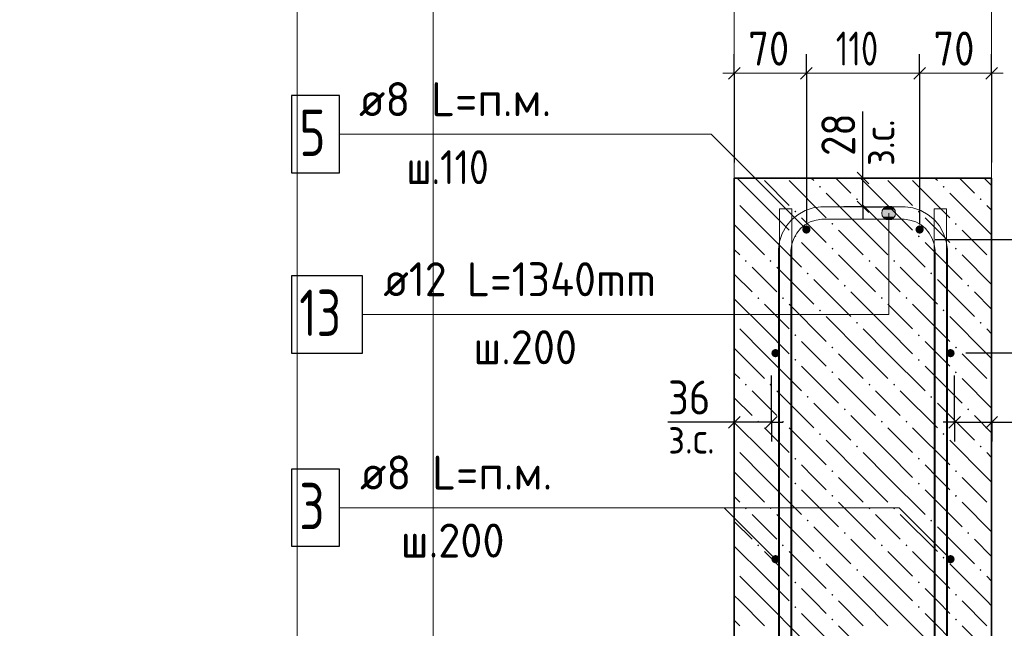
# Model space of a CAD drawing. Header units: millimetres. Extents: x 0 to 42000, y 0 to 29700.
# Tile 14 of 23: x 11448 to 17825, y 18347 to 22285. Entities that reach past the tile are written whole.
import ezdxf

# ---------------------------------------------------------------- set-up
doc = ezdxf.new("R2010")
doc.units = ezdxf.units.MM
for name, color, linetype, lineweight in [('Standard', 7, 'Continuous', 25), ('ЖБ Стена верхний уровень', 7, 'Continuous', 35), ('Позиционная метка линия выноска', 7, 'Continuous', 13), ('Примечания', 7, 'Continuous', 13), ('Размерная линия_ общее', 7, 'Continuous', 13), ('Стена обрамление Г-обр.', 7, 'Continuous', 35), ('Стена обрамление П-обр.', 7, 'Continuous', 35), ('Стена фоновая арматура У1', 7, 'Continuous', 18), ('Стена фоновая арматура Х1', 7, 'Continuous', 35)]:
    doc.layers.add(name, color=color, linetype=linetype, lineweight=lineweight)
doc.layers.add('Размерная выноска', color=7, linetype='Continuous')
doc.styles.add('ISOCPEUR', font='txt')

msp = doc.modelspace()

# ---------------------------------------------------------------- hatches: boundary and pattern name
at = {"layer": 'ЖБ Стена верхний уровень', "linetype": 'Continuous', "lineweight": 18, "transparency": 33554687}
for points in [[(16625.2, 21203.9), (16631.7, 21210.4), (16638.2, 21203.9), (16631.7, 21197.4)], [(17425.2, 21203.9), (17431.7, 21210.4), (17438.2, 21203.9), (17431.7, 21197.4)], [(16076.6, 21125.5), (16078.2, 21123.9), (16076.6, 21122.3)], [(16865.2, 21123.9), (16871.7, 21130.4), (16878.2, 21123.9), (16871.7, 21117.4)], [(17665.2, 21123.9), (17671.7, 21130.4), (17678.2, 21123.9), (17671.7, 21117.4)], [(16465.2, 21043.9), (16471.7, 21050.4), (16478.2, 21043.9), (16471.7, 21037.4)], [(17265.2, 21043.9), (17271.7, 21050.4), (17278.2, 21043.9), (17271.7, 21037.4)], [(16705.2, 20963.9), (16711.7, 20970.4), (16718.2, 20963.9), (16711.7, 20957.4)], [(17505.2, 20963.9), (17511.7, 20970.4), (17518.2, 20963.9), (17511.7, 20957.4)], [(16465.2, 20883.9), (16471.7, 20890.4), (16478.2, 20883.9), (16471.7, 20877.4)], [(17265.2, 20883.9), (17271.7, 20890.4), (17278.2, 20883.9), (17271.7, 20877.4)], [(16705.2, 20803.9), (16711.7, 20810.4), (16718.2, 20803.9), (16711.7, 20797.4)], [(17505.2, 20803.9), (17511.7, 20810.4), (17518.2, 20803.9), (17511.7, 20797.4)], [(16145.2, 20723.9), (16151.7, 20730.4), (16158.2, 20723.9), (16151.7, 20717.4)], [(16305.2, 20723.9), (16311.7, 20730.4), (16318.2, 20723.9), (16311.7, 20717.4)], [(16945.2, 20723.9), (16951.7, 20730.4), (16958.2, 20723.9), (16951.7, 20717.4)], [(17105.2, 20723.9), (17111.7, 20730.4), (17118.2, 20723.9), (17111.7, 20717.4)], [(16545.2, 20643.9), (16551.7, 20650.4), (16558.2, 20643.9), (16551.7, 20637.4)], [(17345.2, 20643.9), (17351.7, 20650.4), (17358.2, 20643.9), (17351.7, 20637.4)], [(16785.2, 20563.9), (16791.7, 20570.4), (16798.2, 20563.9), (16791.7, 20557.4)], [(17585.2, 20563.9), (17591.7, 20570.4), (17598.2, 20563.9), (17591.7, 20557.4)], [(16225.2, 20483.9), (16231.7, 20490.4), (16238.2, 20483.9), (16231.7, 20477.4)], [(16385.2, 20483.9), (16391.7, 20490.4), (16398.2, 20483.9), (16391.7, 20477.4)], [(17025.2, 20483.9), (17031.7, 20490.4), (17038.2, 20483.9), (17031.7, 20477.4)], [(17185.2, 20483.9), (17191.7, 20490.4), (17198.2, 20483.9), (17191.7, 20477.4)], [(16625.2, 20403.9), (16631.7, 20410.4), (16638.2, 20403.9), (16631.7, 20397.4)], [(17425.2, 20403.9), (17431.7, 20410.4), (17438.2, 20403.9), (17431.7, 20397.4)], [(16076.6, 20325.5), (16078.2, 20323.9), (16076.6, 20322.3)], [(16865.2, 20323.9), (16871.7, 20330.4), (16878.2, 20323.9), (16871.7, 20317.4)], [(17665.2, 20323.9), (17671.7, 20330.4), (17678.2, 20323.9), (17671.7, 20317.4)], [(16465.2, 20243.9), (16471.7, 20250.4), (16478.2, 20243.9), (16471.7, 20237.4)], [(17265.2, 20243.9), (17271.7, 20250.4), (17278.2, 20243.9), (17271.7, 20237.4)], [(16705.2, 20163.9), (16711.7, 20170.4), (16718.2, 20163.9), (16711.7, 20157.4)], [(17505.2, 20163.9), (17511.7, 20170.4), (17518.2, 20163.9), (17511.7, 20157.4)], [(16465.2, 20083.9), (16471.7, 20090.4), (16478.2, 20083.9), (16471.7, 20077.4)], [(17265.2, 20083.9), (17271.7, 20090.4), (17278.2, 20083.9), (17271.7, 20077.4)], [(16705.2, 20003.9), (16711.7, 20010.4), (16718.2, 20003.9), (16711.7, 19997.4)], [(17505.2, 20003.9), (17511.7, 20010.4), (17518.2, 20003.9), (17511.7, 19997.4)], [(16145.2, 19923.9), (16151.7, 19930.4), (16158.2, 19923.9), (16151.7, 19917.4)], [(16305.2, 19923.9), (16311.7, 19930.4), (16318.2, 19923.9), (16311.7, 19917.4)], [(16945.2, 19923.9), (16951.7, 19930.4), (16958.2, 19923.9), (16951.7, 19917.4)], [(17105.2, 19923.9), (17111.7, 19930.4), (17118.2, 19923.9), (17111.7, 19917.4)], [(16545.2, 19843.9), (16551.7, 19850.4), (16558.2, 19843.9), (16551.7, 19837.4)], [(17345.2, 19843.9), (17351.7, 19850.4), (17358.2, 19843.9), (17351.7, 19837.4)], [(16785.2, 19763.9), (16791.7, 19770.4), (16798.2, 19763.9), (16791.7, 19757.4)], [(17585.2, 19763.9), (17591.7, 19770.4), (17598.2, 19763.9), (17591.7, 19757.4)], [(16225.2, 19683.9), (16231.7, 19690.4), (16238.2, 19683.9), (16231.7, 19677.4)], [(16385.2, 19683.9), (16391.7, 19690.4), (16398.2, 19683.9), (16391.7, 19677.4)], [(17025.2, 19683.9), (17031.7, 19690.4), (17038.2, 19683.9), (17031.7, 19677.4)], [(17185.2, 19683.9), (17191.7, 19690.4), (17198.2, 19683.9), (17191.7, 19677.4)], [(16625.2, 19603.9), (16631.7, 19610.4), (16638.2, 19603.9), (16631.7, 19597.4)], [(17425.2, 19603.9), (17431.7, 19610.4), (17438.2, 19603.9), (17431.7, 19597.4)], [(16076.6, 19525.5), (16078.2, 19523.9), (16076.6, 19522.3)], [(16865.2, 19523.9), (16871.7, 19530.4), (16878.2, 19523.9), (16871.7, 19517.4)], [(17665.2, 19523.9), (17671.7, 19530.4), (17678.2, 19523.9), (17671.7, 19517.4)], [(16465.2, 19443.9), (16471.7, 19450.4), (16478.2, 19443.9), (16471.7, 19437.4)], [(17265.2, 19443.9), (17271.7, 19450.4), (17278.2, 19443.9), (17271.7, 19437.4)], [(16705.2, 19363.9), (16711.7, 19370.4), (16718.2, 19363.9), (16711.7, 19357.4)], [(17505.2, 19363.9), (17511.7, 19370.4), (17518.2, 19363.9), (17511.7, 19357.4)], [(16465.2, 19283.9), (16471.7, 19290.4), (16478.2, 19283.9), (16471.7, 19277.4)], [(17265.2, 19283.9), (17271.7, 19290.4), (17278.2, 19283.9), (17271.7, 19277.4)], [(16705.2, 19203.9), (16711.7, 19210.4), (16718.2, 19203.9), (16711.7, 19197.4)], [(17505.2, 19203.9), (17511.7, 19210.4), (17518.2, 19203.9), (17511.7, 19197.4)], [(16145.2, 19123.9), (16151.7, 19130.4), (16158.2, 19123.9), (16151.7, 19117.4)], [(16305.2, 19123.9), (16311.7, 19130.4), (16318.2, 19123.9), (16311.7, 19117.4)], [(16945.2, 19123.9), (16951.7, 19130.4), (16958.2, 19123.9), (16951.7, 19117.4)], [(17105.2, 19123.9), (17111.7, 19130.4), (17118.2, 19123.9), (17111.7, 19117.4)], [(16545.2, 19043.9), (16551.7, 19050.4), (16558.2, 19043.9), (16551.7, 19037.4)], [(17345.2, 19043.9), (17351.7, 19050.4), (17358.2, 19043.9), (17351.7, 19037.4)], [(16785.2, 18963.9), (16791.7, 18970.4), (16798.2, 18963.9), (16791.7, 18957.4)], [(17585.2, 18963.9), (17591.7, 18970.4), (17598.2, 18963.9), (17591.7, 18957.4)], [(16225.2, 18883.9), (16231.7, 18890.4), (16238.2, 18883.9), (16231.7, 18877.4)], [(16385.2, 18883.9), (16391.7, 18890.4), (16398.2, 18883.9), (16391.7, 18877.4)], [(17025.2, 18883.9), (17031.7, 18890.4), (17038.2, 18883.9), (17031.7, 18877.4)], [(17185.2, 18883.9), (17191.7, 18890.4), (17198.2, 18883.9), (17191.7, 18877.4)], [(16625.2, 18803.9), (16631.7, 18810.4), (16638.2, 18803.9), (16631.7, 18797.4)], [(17425.2, 18803.9), (17431.7, 18810.4), (17438.2, 18803.9), (17431.7, 18797.4)], [(16076.6, 18725.5), (16078.2, 18723.9), (16076.6, 18722.3)], [(16865.2, 18723.9), (16871.7, 18730.4), (16878.2, 18723.9), (16871.7, 18717.4)], [(17665.2, 18723.9), (17671.7, 18730.4), (17678.2, 18723.9), (17671.7, 18717.4)], [(16465.2, 18643.9), (16471.7, 18650.4), (16478.2, 18643.9), (16471.7, 18637.4)], [(17265.2, 18643.9), (17271.7, 18650.4), (17278.2, 18643.9), (17271.7, 18637.4)], [(16705.2, 18563.9), (16711.7, 18570.4), (16718.2, 18563.9), (16711.7, 18557.4)], [(17505.2, 18563.9), (17511.7, 18570.4), (17518.2, 18563.9), (17511.7, 18557.4)], [(16465.2, 18483.9), (16471.7, 18490.4), (16478.2, 18483.9), (16471.7, 18477.4)], [(17265.2, 18483.9), (17271.7, 18490.4), (17278.2, 18483.9), (17271.7, 18477.4)], [(16705.2, 18403.9), (16711.7, 18410.4), (16718.2, 18403.9), (16711.7, 18397.4)], [(17505.2, 18403.9), (17511.7, 18410.4), (17518.2, 18403.9), (17511.7, 18397.4)]]:
    msp.add_hatch(color=7, dxfattribs=at).paths.add_polyline_path(points, flags=16)
at = {"layer": 'Позиционная метка линия выноска', "linetype": 'Continuous', "lineweight": 13, "transparency": 33554687}
for points in [[(17031.6, 21034.2), (17121.6, 21034.2), (17115.3, 21056.8)], [(17031.6, 21034.2), (17115.3, 21056.8), (17037.9, 21056.8)], [(17037.9, 21056.8), (17115.3, 21056.8), (17099.1, 21072.9)], [(17037.9, 21056.8), (17099.1, 21072.9), (17054.1, 21072.9)], [(17054.1, 21072.9), (17099.1, 21072.9), (17076.6, 21079.2)], [(17037.9, 21011.7), (17121.6, 21034.2), (17031.6, 21034.2)], [(17037.9, 21011.7), (17115.3, 21011.7), (17121.6, 21034.2)], [(17054.1, 20995.5), (17115.3, 21011.7), (17037.9, 21011.7)], [(17054.1, 20995.5), (17099.1, 20995.5), (17115.3, 21011.7)], [(17099.1, 20995.5), (17054.1, 20995.5), (17076.6, 20989.2)]]:
    msp.add_hatch(color=7, dxfattribs=at).paths.add_polyline_path(points)
at = {"layer": 'Стена обрамление Г-обр.', "linetype": 'Continuous', "lineweight": 13, "transparency": 33554687}
for points in [[(16570, 20927.6), (16567.9, 20937.8), (16562.2, 20946.4), (16553.5, 20952.2), (16543.3, 20954.2), (16533.1, 20952.2), (16524.4, 20946.4), (16518.7, 20937.8), (16516.6, 20927.6), (16518.7, 20917.4), (16524.4, 20908.7), (16533.1, 20902.9), (16543.3, 20900.9), (16553.5, 20902.9), (16562.2, 20908.7), (16567.9, 20917.4)], [(17303.3, 20927.6), (17301.3, 20937.8), (17295.5, 20946.4), (17286.8, 20952.2), (17276.6, 20954.2), (17266.4, 20952.2), (17257.8, 20946.4), (17252, 20937.8), (17250, 20927.6), (17252, 20917.4), (17257.8, 20908.7), (17266.4, 20902.9), (17276.6, 20900.9), (17286.8, 20902.9), (17295.5, 20908.7), (17301.3, 20917.4)]]:
    msp.add_hatch(color=7, dxfattribs=at).paths.add_polyline_path(points)
at = {"layer": 'Стена фоновая арматура У1', "linetype": 'Continuous', "lineweight": 13, "transparency": 33554687}
for points in [[(16370, 20127.6), (16367.9, 20137.8), (16362.2, 20146.4), (16353.5, 20152.2), (16343.3, 20154.2), (16333.1, 20152.2), (16324.4, 20146.4), (16318.7, 20137.8), (16316.6, 20127.6), (16318.7, 20117.4), (16324.4, 20108.7), (16333.1, 20102.9), (16343.3, 20100.9), (16353.5, 20102.9), (16362.2, 20108.7), (16367.9, 20117.4)], [(17503.3, 20127.6), (17501.3, 20137.8), (17495.5, 20146.4), (17486.8, 20152.2), (17476.6, 20154.2), (17466.4, 20152.2), (17457.8, 20146.4), (17452, 20137.8), (17450, 20127.6), (17452, 20117.4), (17457.8, 20108.7), (17466.4, 20102.9), (17476.6, 20100.9), (17486.8, 20102.9), (17495.5, 20108.7), (17501.3, 20117.4)], [(16370, 18794.2), (16367.9, 18804.4), (16362.2, 18813.1), (16353.5, 18818.9), (16343.3, 18820.9), (16333.1, 18818.9), (16324.4, 18813.1), (16318.7, 18804.4), (16316.6, 18794.2), (16318.7, 18784), (16324.4, 18775.4), (16333.1, 18769.6), (16343.3, 18767.6), (16353.5, 18769.6), (16362.2, 18775.4), (16367.9, 18784)], [(17503.3, 18794.2), (17501.3, 18804.4), (17495.5, 18813.1), (17486.8, 18818.9), (17476.6, 18820.9), (17466.4, 18818.9), (17457.8, 18813.1), (17452, 18804.4), (17450, 18794.2), (17452, 18784), (17457.8, 18775.4), (17466.4, 18769.6), (17476.6, 18767.6), (17486.8, 18769.6), (17495.5, 18775.4), (17501.3, 18784)]]:
    msp.add_hatch(color=7, dxfattribs=at).paths.add_polyline_path(points)

# ---------------------------------------------------------------- linework, layer by layer
at = {"layer": 'Standard', "color": 7, "linetype": 'Continuous', "lineweight": -3, "transparency": 33554687}
for p, q in [((16910, 21260.9), (16910, 21335.9)), ((16910, 21260.9), (16785, 21260.9)), ((16910, 21260.9), (17035, 21260.9)), ((16910, 21074.2), (16910, 21260.9)), ((16910, 21074.2), (16785, 21074.2)), ((16910, 21074.2), (17035, 21074.2)), ((16910, 21074.2), (16910, 20999.2)), ((16316.6, 19680.5), (16316.6, 19982.3)), ((17503.6, 19680.5), (17503.6, 19982.3)), ((16076.6, 19680.5), (16076.6, 19805.5)), ((16316.6, 19680.5), (16316.6, 19805.5)), ((17503.6, 19680.5), (17503.6, 19805.5)), ((17743.6, 19680.5), (17743.6, 19805.5)), ((16076.6, 19680.5), (16001.6, 19680.5)), ((16076.6, 19680.5), (16076.6, 19555.5)), ((16076.6, 19680.5), (16076.6, 19680.5)), ((16316.6, 19680.5), (16076.6, 19680.5)), ((16316.6, 19680.5), (16316.6, 19555.5)), ((16316.6, 19680.5), (16391.6, 19680.5)), ((17503.6, 19680.5), (17428.6, 19680.5)), ((17503.6, 19680.5), (17503.6, 19555.5)), ((17503.6, 19680.5), (17743.6, 19680.5)), ((17743.6, 19680.5), (17743.6, 19555.5)), ((17743.6, 19680.5), (17743.6, 19680.5)), ((17743.6, 19680.5), (17818.6, 19680.5))]:
    msp.add_line(p, q, dxfattribs=at)
at = {"layer": 'Standard', "color": 7, "linetype": 'Continuous', "lineweight": 25, "transparency": 33554687}
for p, q in [((16947.5, 21223.4), (16872.5, 21298.4)), ((16947.5, 21036.7), (16872.5, 21111.7)), ((16114.1, 19718), (16039.1, 19643)), ((16354.1, 19718), (16279.1, 19643)), ((17466.1, 19643), (17541.1, 19718)), ((17706.1, 19643), (17781.1, 19718))]:
    msp.add_line(p, q, dxfattribs=at)
at = {"layer": 'Standard', "color": 7, "linetype": 'Continuous', "lineweight": 13, "transparency": 33554687}
msp.add_lwpolyline([(14126.3, 29200), (2000, 29200), (2000, 6741), (14126.3, 6741), (14126.3, 29200)], dxfattribs=at)
at = {"layer": 'Standard', "color": 254, "linetype": 'Continuous', "lineweight": 13, "true_color": 0xc4c4ff, "transparency": 33554687}
msp.add_lwpolyline([(13245.1, 15244.8), (19743.3, 15244.8), (19743.3, 27527.6), (13245.1, 27527.6), (13245.1, 15244.8)], dxfattribs=at)
at = {"layer": 'ЖБ Стена верхний уровень', "color": 7, "linetype": 'Continuous', "lineweight": 35, "transparency": 33554687}
for p, q in [((16076.6, 21260.9), (16076.6, 15911.5)), ((17743.3, 21260.9), (16076.6, 21260.9)), ((17743.3, 15911.5), (17743.3, 21260.9))]:
    msp.add_line(p, q, dxfattribs=at)
at = {"layer": 'ЖБ Стена верхний уровень', "color": 9, "linetype": 'Continuous', "lineweight": 18, "true_color": 0xc7c7c7, "transparency": 33554687}
for p, q in [((16271.7, 21083.9), (16094.7, 21260.9)), ((16271.7, 21243.9), (16431.7, 21083.9)), ((16431.7, 21243.9), (16671.7, 21003.9)), ((16574.7, 21260.9), (16591.7, 21243.9)), ((16734.7, 21260.9), (16831.7, 21163.9)), ((17071.7, 21083.9), (16894.7, 21260.9)), ((17071.7, 21243.9), (17231.7, 21083.9)), ((17231.7, 21243.9), (17471.7, 21003.9)), ((17374.7, 21260.9), (17391.7, 21243.9)), ((17534.7, 21260.9), (17631.7, 21163.9)), ((17743.3, 21212.3), (17694.7, 21260.9)), ((16911.7, 20923.9), (16671.7, 21163.9)), ((17711.7, 20923.9), (17471.7, 21163.9)), ((16111.7, 21083.9), (16271.7, 20923.9)), ((16271.7, 21083.9), (16431.7, 20923.9)), ((16911.7, 21083.9), (17071.7, 20923.9)), ((17071.7, 21083.9), (17231.7, 20923.9)), ((17711.7, 21083.9), (17743.3, 21052.3)), ((16591.7, 20923.9), (16511.7, 21003.9)), ((17391.7, 20923.9), (17311.7, 21003.9)), ((16111.7, 20923.9), (16076.6, 20959)), ((16111.7, 20923.9), (16271.7, 20763.9)), ((16271.7, 20923.9), (16511.7, 20683.9)), ((16671.7, 20843.9), (16591.7, 20923.9)), ((16751.7, 20923.9), (16911.7, 20763.9)), ((16911.7, 20923.9), (17071.7, 20763.9)), ((17071.7, 20923.9), (17311.7, 20683.9)), ((17471.7, 20843.9), (17391.7, 20923.9)), ((17551.7, 20923.9), (17711.7, 20763.9)), ((17711.7, 20923.9), (17743.3, 20892.3)), ((16076.6, 20799), (16111.7, 20763.9)), ((16511.7, 20843.9), (16751.7, 20603.9)), ((17311.7, 20843.9), (17551.7, 20603.9)), ((16751.7, 20763.9), (16991.7, 20523.9)), ((17551.7, 20763.9), (17743.3, 20572.3)), ((16271.7, 20603.9), (16191.7, 20683.9)), ((16351.7, 20683.9), (16591.7, 20443.9)), ((17071.7, 20603.9), (16991.7, 20683.9)), ((17151.7, 20683.9), (17391.7, 20443.9)), ((16076.6, 20639), (16191.7, 20523.9)), ((16351.7, 20523.9), (16271.7, 20603.9)), ((16591.7, 20603.9), (16831.7, 20363.9)), ((17151.7, 20523.9), (17071.7, 20603.9)), ((17391.7, 20603.9), (17631.7, 20363.9)), ((16271.7, 20283.9), (16076.6, 20479)), ((17071.7, 20283.9), (16831.7, 20523.9)), ((17743.3, 20412.3), (17631.7, 20523.9)), ((16271.7, 20443.9), (16431.7, 20283.9)), ((16431.7, 20443.9), (16671.7, 20203.9)), ((17071.7, 20443.9), (17231.7, 20283.9)), ((17231.7, 20443.9), (17471.7, 20203.9)), ((16911.7, 20123.9), (16671.7, 20363.9)), ((17711.7, 20123.9), (17471.7, 20363.9)), ((16111.7, 20283.9), (16271.7, 20123.9)), ((16271.7, 20283.9), (16431.7, 20123.9)), ((16911.7, 20283.9), (17071.7, 20123.9)), ((17071.7, 20283.9), (17231.7, 20123.9)), ((17711.7, 20283.9), (17743.3, 20252.3)), ((16111.7, 20123.9), (16076.6, 20159)), ((16591.7, 20123.9), (16511.7, 20203.9)), ((17391.7, 20123.9), (17311.7, 20203.9)), ((16111.7, 20123.9), (16271.7, 19963.9)), ((16271.7, 20123.9), (16511.7, 19883.9)), ((16671.7, 20043.9), (16591.7, 20123.9)), ((16751.7, 20123.9), (16911.7, 19963.9)), ((16911.7, 20123.9), (17071.7, 19963.9)), ((17071.7, 20123.9), (17311.7, 19883.9)), ((17471.7, 20043.9), (17391.7, 20123.9)), ((17551.7, 20123.9), (17711.7, 19963.9)), ((17711.7, 20123.9), (17743.3, 20092.3)), ((16511.7, 20043.9), (16751.7, 19803.9)), ((17311.7, 20043.9), (17551.7, 19803.9)), ((16076.6, 19999), (16111.7, 19963.9)), ((16751.7, 19963.9), (16991.7, 19723.9)), ((17551.7, 19963.9), (17743.3, 19772.3)), ((16076.6, 19839), (16191.7, 19723.9)), ((16271.7, 19803.9), (16191.7, 19883.9)), ((16351.7, 19883.9), (16591.7, 19643.9)), ((17071.7, 19803.9), (16991.7, 19883.9)), ((17151.7, 19883.9), (17391.7, 19643.9)), ((16351.7, 19723.9), (16271.7, 19803.9)), ((16591.7, 19803.9), (16831.7, 19563.9)), ((17151.7, 19723.9), (17071.7, 19803.9)), ((17391.7, 19803.9), (17631.7, 19563.9)), ((17071.7, 19483.9), (16831.7, 19723.9)), ((17743.3, 19612.3), (17631.7, 19723.9)), ((16271.7, 19483.9), (16076.6, 19679)), ((16271.7, 19643.9), (16431.7, 19483.9)), ((16431.7, 19643.9), (16671.7, 19403.9)), ((17071.7, 19643.9), (17231.7, 19483.9)), ((17231.7, 19643.9), (17471.7, 19403.9)), ((16911.7, 19323.9), (16671.7, 19563.9)), ((17711.7, 19323.9), (17471.7, 19563.9)), ((16111.7, 19483.9), (16271.7, 19323.9)), ((16271.7, 19483.9), (16431.7, 19323.9)), ((16911.7, 19483.9), (17071.7, 19323.9)), ((17071.7, 19483.9), (17231.7, 19323.9)), ((17711.7, 19483.9), (17743.3, 19452.3)), ((16591.7, 19323.9), (16511.7, 19403.9)), ((17391.7, 19323.9), (17311.7, 19403.9)), ((16111.7, 19323.9), (16076.6, 19359)), ((16111.7, 19323.9), (16271.7, 19163.9)), ((16271.7, 19323.9), (16511.7, 19083.9)), ((16671.7, 19243.9), (16591.7, 19323.9)), ((16751.7, 19323.9), (16911.7, 19163.9)), ((16911.7, 19323.9), (17071.7, 19163.9)), ((17071.7, 19323.9), (17311.7, 19083.9)), ((17471.7, 19243.9), (17391.7, 19323.9)), ((17551.7, 19323.9), (17711.7, 19163.9)), ((17711.7, 19323.9), (17743.3, 19292.3)), ((16076.6, 19199), (16111.7, 19163.9)), ((16511.7, 19243.9), (16751.7, 19003.9)), ((17311.7, 19243.9), (17551.7, 19003.9)), ((16751.7, 19163.9), (16991.7, 18923.9)), ((17551.7, 19163.9), (17743.3, 18972.3)), ((16271.7, 19003.9), (16191.7, 19083.9)), ((16351.7, 19083.9), (16591.7, 18843.9)), ((17071.7, 19003.9), (16991.7, 19083.9)), ((17151.7, 19083.9), (17391.7, 18843.9)), ((16076.6, 19039), (16191.7, 18923.9)), ((16351.7, 18923.9), (16271.7, 19003.9)), ((16591.7, 19003.9), (16831.7, 18763.9)), ((17151.7, 18923.9), (17071.7, 19003.9)), ((17391.7, 19003.9), (17631.7, 18763.9)), ((16271.7, 18683.9), (16076.6, 18879)), ((17071.7, 18683.9), (16831.7, 18923.9)), ((17743.3, 18812.3), (17631.7, 18923.9)), ((16271.7, 18843.9), (16431.7, 18683.9)), ((16431.7, 18843.9), (16671.7, 18603.9)), ((17071.7, 18843.9), (17231.7, 18683.9)), ((17231.7, 18843.9), (17471.7, 18603.9)), ((16911.7, 18523.9), (16671.7, 18763.9)), ((17711.7, 18523.9), (17471.7, 18763.9)), ((16111.7, 18683.9), (16271.7, 18523.9)), ((16271.7, 18683.9), (16431.7, 18523.9)), ((16911.7, 18683.9), (17071.7, 18523.9)), ((17071.7, 18683.9), (17231.7, 18523.9)), ((17711.7, 18683.9), (17743.3, 18652.3)), ((16111.7, 18523.9), (16076.6, 18559)), ((16591.7, 18523.9), (16511.7, 18603.9)), ((17391.7, 18523.9), (17311.7, 18603.9)), ((16111.7, 18523.9), (16271.7, 18363.9)), ((16271.7, 18523.9), (16511.7, 18283.9)), ((16671.7, 18443.9), (16591.7, 18523.9)), ((16751.7, 18523.9), (16911.7, 18363.9)), ((16911.7, 18523.9), (17071.7, 18363.9)), ((17071.7, 18523.9), (17311.7, 18283.9)), ((17471.7, 18443.9), (17391.7, 18523.9)), ((17551.7, 18523.9), (17711.7, 18363.9)), ((17711.7, 18523.9), (17743.3, 18492.3)), ((16511.7, 18443.9), (16751.7, 18203.9)), ((17311.7, 18443.9), (17551.7, 18203.9)), ((16076.6, 18399), (16111.7, 18363.9)), ((16751.7, 18363.9), (16991.7, 18123.9)), ((17551.7, 18363.9), (17743.3, 18172.3))]:
    msp.add_line(p, q, dxfattribs=at)
at = {"layer": 'Позиционная метка линия выноска', "color": 7, "linetype": 'Continuous', "lineweight": 13, "transparency": 33554687}
for p, q in [((17076.6, 21079.2), (17076.6, 21079.2)), ((17031.6, 21034.2), (17031.6, 21034.2)), ((17076.6, 20989.2), (17076.6, 20989.2)), ((17121.6, 21034.2), (17121.6, 21034.2)), ((16343.3, 18794.2), (16010, 19127.6))]:
    msp.add_line(p, q, dxfattribs=at)
for points in [[(13518.8, 21543.8), (15927.1, 21543.8), (16543.3, 20927.6)], [(13668.8, 20378.5), (17076.6, 20378.5), (17076.6, 21034.2)], [(13518.8, 19127.6), (17143.3, 19127.6), (17476.6, 18794.2)]]:
    msp.add_lwpolyline(points, dxfattribs=at)
msp.add_circle((17076.6, 21034.2), 45, dxfattribs=at)
at = {"layer": 'Примечания', "color": 7, "linetype": 'Continuous', "lineweight": 13, "transparency": 33554687}
for p, q in [((16076.6, 23260.9), (16076.6, 21260.9)), ((17743.3, 23260.9), (17743.3, 21260.9))]:
    msp.add_line(p, q, dxfattribs=at)
at = {"layer": 'Размерная выноска', "color": 7, "linetype": 'Continuous', "lineweight": -3, "transparency": 33554687}
for p, q in [((16910, 21260.9), (16910, 21691.2)), ((16076.6, 19680.5), (15646.4, 19680.5)), ((17743.6, 19680.5), (18173.8, 19680.5))]:
    msp.add_line(p, q, dxfattribs=at)
at = {"layer": 'Размерная линия_ общее', "color": 253, "linetype": 'Continuous', "lineweight": -3, "true_color": 0xa0a0a0, "transparency": 33554687}
for p, q in [((16076.6, 21938.3), (16076.6, 22063.3)), ((16543.3, 21938.3), (16543.3, 22063.3)), ((17276.6, 21938.3), (17276.6, 22063.3)), ((17743.3, 21938.3), (17743.3, 22063.3)), ((16076.6, 21938.3), (16076.6, 21813.3)), ((16076.6, 21938.3), (16076.6, 21360.9)), ((16543.3, 21938.3), (16543.3, 21813.3)), ((16543.3, 21938.3), (16543.3, 20960.9)), ((17276.6, 21938.3), (17276.6, 21813.3)), ((17276.6, 21938.3), (17276.6, 20960.9)), ((17743.3, 21938.3), (17743.3, 21813.3)), ((17743.3, 21938.3), (17743.3, 21360.9)), ((19716.7, 20127.6), (17576.6, 20127.6))]:
    msp.add_line(p, q, dxfattribs=at)
at = {"layer": 'Размерная линия_ общее', "color": 7, "linetype": 'Continuous', "lineweight": 13, "transparency": 33554687}
for p, q in [((16076.6, 21938.3), (16001.6, 21938.3)), ((16076.6, 21938.3), (16543.3, 21938.3)), ((16543.3, 21938.3), (17276.6, 21938.3)), ((17276.6, 21938.3), (17743.3, 21938.3)), ((17743.3, 21938.3), (17818.3, 21938.3))]:
    msp.add_line(p, q, dxfattribs=at)
at = {"layer": 'Размерная линия_ общее', "color": 7, "linetype": 'Continuous', "lineweight": 25, "transparency": 33554687}
for p, q in [((16039.1, 21900.8), (16114.1, 21975.8)), ((16505.8, 21900.8), (16580.8, 21975.8)), ((17239.1, 21900.8), (17314.1, 21975.8)), ((17705.8, 21900.8), (17780.8, 21975.8))]:
    msp.add_line(p, q, dxfattribs=at)
at = {"layer": 'Размерная линия_ общее', "color": 253, "linetype": 'Continuous', "lineweight": -3, "true_color": 0xa0a0a0, "transparency": 33554687}
msp.add_lwpolyline([(19716.7, 20860.9), (19699.7, 20860.9), (19699.7, 20860.9), (19330.3, 20860.9), (19330.3, 20860.9), (17376.6, 20860.9)], dxfattribs=at)
at = {"layer": 'Стена обрамление Г-обр.', "color": 7, "linetype": 'Continuous', "lineweight": 25, "transparency": 33554687}
msp.add_lwpolyline([(13208.8, 21293.8), (13518.8, 21293.8), (13518.8, 21793.8), (13208.8, 21793.8), (13208.8, 21293.8)], dxfattribs=at)
at = {"layer": 'Стена обрамление П-обр.', "color": 38, "linetype": 'Continuous', "lineweight": 13, "true_color": 0x5f1e0f, "transparency": 33554687}
for points in [[(16363.3, 16994.2), (16363.3, 20799.8), (16370.3, 20850), (16387.5, 20902.3), (16414.5, 20950.4), (16447.5, 20990), (16487.1, 21023.1), (16535.2, 21050), (16587.5, 21067.3), (16637.7, 21074.2), (17182.2, 21074.2), (17232.4, 21067.3), (17284.7, 21050), (17332.8, 21023.1), (17372.4, 20990), (17405.5, 20950.4), (17432.4, 20902.3), (17449.6, 20850), (17456.6, 20799.8), (17456.6, 16994.2)], [(17376.6, 16994.2), (17376.6, 20794.3), (17371.4, 20831.9), (17358.9, 20869.9), (17339.3, 20904.8), (17315.6, 20933.2), (17287.2, 20956.9), (17252.3, 20976.5), (17214.2, 20989), (17176.7, 20994.2), (16643.3, 20994.2), (16605.7, 20989), (16567.6, 20976.5), (16532.7, 20956.9), (16504.3, 20933.2), (16480.6, 20904.8), (16461.1, 20869.9), (16448.5, 20831.9), (16443.3, 20794.3), (16443.3, 16994.2)]]:
    msp.add_lwpolyline(points, dxfattribs=at)
at = {"layer": 'Стена обрамление П-обр.', "color": 7, "linetype": 'Continuous', "lineweight": 25, "transparency": 33554687}
msp.add_lwpolyline([(13208.8, 20128.5), (13668.8, 20128.5), (13668.8, 20628.5), (13208.8, 20628.5), (13208.8, 20128.5)], dxfattribs=at)
at = {"layer": 'Стена фоновая арматура У1', "color": 7, "linetype": 'Continuous', "lineweight": 25, "transparency": 33554687}
msp.add_lwpolyline([(13208.8, 18877.6), (13518.8, 18877.6), (13518.8, 19377.6), (13208.8, 19377.6), (13208.8, 18877.6)], dxfattribs=at)
at = {"layer": 'Стена фоновая арматура Х1', "color": 7, "linetype": 'Continuous', "lineweight": 18, "transparency": 33554687}
for points in [[(16370, 15871.5), (16370, 21060.9), (16450, 21060.9), (16450, 15871.5), (16370, 15871.5)], [(17370, 15871.5), (17370, 21060.9), (17450, 21060.9), (17450, 15871.5), (17370, 15871.5)]]:
    msp.add_lwpolyline(points, dxfattribs=at)

# ---------------------------------------------------------------- texts
at = {"layer": 'Standard', "color": 7, "linetype": 'Continuous', "lineweight": 18, "transparency": 33554687, "insert": (17113.1, 21339.3), "char_height": 200, "width": 459.949, "attachment_point": 7, "rotation": 90, "style": 'ISOCPEUR'}
msp.add_mtext('\\W0.90;з.с.', dxfattribs=at)
at = {"layer": 'Standard', "color": 7, "linetype": 'Continuous', "lineweight": 25, "transparency": 33554687, "insert": (16860, 21404.1), "char_height": 220, "width": 403.924, "attachment_point": 7, "rotation": 90, "style": 'ISOCPEUR'}
msp.add_mtext('\\W0.87;28', dxfattribs=at)
at = {"layer": 'Standard', "color": 7, "linetype": 'Continuous', "lineweight": 25, "transparency": 33554687, "insert": (15647.5, 19730.5), "char_height": 220, "width": 403.932, "attachment_point": 7, "style": 'ISOCPEUR'}
msp.add_mtext('\\W0.87;36', dxfattribs=at)
at = {"layer": 'Standard', "color": 7, "linetype": 'Continuous', "lineweight": 18, "transparency": 33554687, "insert": (15648.3, 19477.4), "char_height": 200, "width": 459.949, "attachment_point": 7, "style": 'ISOCPEUR'}
msp.add_mtext('\\W0.90;з.с.', dxfattribs=at)
at = {"layer": 'Размерная линия_ общее', "color": 7, "linetype": 'Continuous', "lineweight": 25, "transparency": 33554687, "char_height": 220, "attachment_point": 7, "style": 'ISOCPEUR'}
for s, insert, width in [('\\W0.87;70', (16167, 21988.3), 403.924), ('\\W0.74;110', (16734, 21988.3), 455.155), ('\\W0.87;70', (17367, 21988.3), 403.924)]:
    msp.add_mtext(s, dxfattribs=dict(at, insert=insert, width=width))
at = {"layer": 'Стена обрамление Г-обр.', "color": 7, "linetype": 'Continuous', "lineweight": 13, "transparency": 33554687, "attachment_point": 7, "style": 'ISOCPEUR'}
for s, insert, char_height, width in [('\\W0.97;ø8 L=п.м. ', (13645.8, 21661.1), 220, 1491.871), ('\\W0.78;5', (13258.8, 21403.7), 300, 326.407), ('\\W0.85;ш.110 ', (13953.8, 21221.1), 220, 863.671)]:
    msp.add_mtext(s, dxfattribs=dict(at, insert=insert, char_height=char_height, width=width))
at = {"layer": 'Стена обрамление П-обр.', "color": 7, "linetype": 'Continuous', "lineweight": 13, "transparency": 33554687, "attachment_point": 7, "style": 'ISOCPEUR'}
for s, insert, char_height, width in [('\\W0.94;ø12 L=1340mm ', (13803.4, 20495.9), 220, 2126.501), ('\\W0.75;13', (13258.8, 20238.5), 300, 472.289), ('\\W0.95;ш.200 ', (14386.4, 20055.9), 220, 962.136)]:
    msp.add_mtext(s, dxfattribs=dict(at, insert=insert, char_height=char_height, width=width))
at = {"layer": 'Стена фоновая арматура У1', "color": 7, "linetype": 'Continuous', "lineweight": 13, "transparency": 33554687, "attachment_point": 7, "style": 'ISOCPEUR'}
for s, insert, char_height, width in [('\\W0.97;ø8 L=п.м. ', (13652.4, 19244.9), 220, 1491.871), ('\\W0.78;3', (13258.8, 18987.6), 300, 326.407), ('\\W0.95;ш.200 ', (13916.4, 18804.9), 220, 962.122)]:
    msp.add_mtext(s, dxfattribs=dict(at, insert=insert, char_height=char_height, width=width))

doc.saveas('drawing.dxf')
